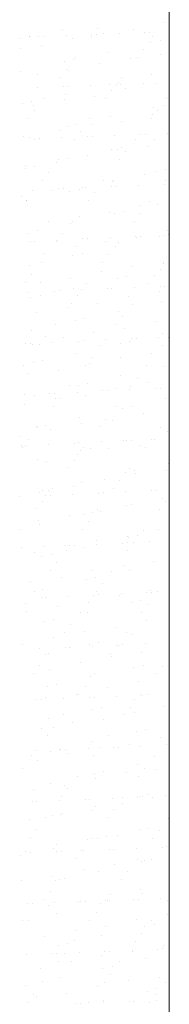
# Model space of a CAD drawing. Header units: millimetres. Extents: x -2274 to 12297, y -16157 to 26321.
# Tile 182 of 256: x -1720 to -1700, y -406 to -274. Entities that reach past the tile are written whole.
import ezdxf

# ---------------------------------------------------------------- set-up
doc = ezdxf.new("R2010")
doc.units = ezdxf.units.MM
doc.layers.add('-ŚCIANY NOŚNE', color=4, linetype='Continuous', lineweight=53)
doc.layers.add('KRESKOWANIE', color=8, linetype='Continuous')

msp = doc.modelspace()

# ---------------------------------------------------------------- linework, layer by layer
at = {"layer": '-ŚCIANY NOŚNE', "color": 253, "lineweight": 13}
msp.add_line((-1700, -51), (-1700, -624), dxfattribs=at)
at = {"layer": 'KRESKOWANIE', "color": 253, "linetype": 'Continuous', "lineweight": 13}
for p, q in [((-1700.59, -274.4), (-1700.59, -274.4)), ((-1714.21, -275.28), (-1714.21, -275.28)), ((-1713.75, -276.14), (-1713.75, -276.14)), ((-1710.33, -275.99), (-1710.33, -275.99)), ((-1709.69, -275.96), (-1709.69, -275.96)), ((-1709.56, -275.17), (-1709.56, -275.17)), ((-1708.81, -275.81), (-1708.81, -275.81)), ((-1706.7, -275.83), (-1706.7, -275.83)), ((-1704.73, -275.33), (-1704.73, -275.33)), ((-1703.27, -275.68), (-1703.27, -275.68)), ((-1702.64, -275.65), (-1702.64, -275.65)), ((-1719.92, -276.55), (-1719.92, -276.55)), ((-1718.68, -276.27), (-1718.68, -276.27)), ((-1718.57, -276.21), (-1718.57, -276.21)), ((-1717.38, -276.3), (-1717.38, -276.3)), ((-1717.06, -277.49), (-1717.06, -277.49)), ((-1716.75, -276.27), (-1716.75, -276.27)), ((-1712.92, -276.56), (-1712.92, -276.56)), ((-1710.37, -276.23), (-1710.37, -276.23)), ((-1702.44, -277.04), (-1702.44, -277.04)), ((-1702.2, -276.29), (-1702.2, -276.29)), ((-1701.2, -276.76), (-1701.2, -276.76)), ((-1719.84, -277.86), (-1719.84, -277.86)), ((-1708.26, -278.33), (-1708.26, -278.33)), ((-1703.47, -277.94), (-1703.47, -277.94)), ((-1701.15, -278.68), (-1701.15, -278.68)), ((-1713.97, -279.6), (-1713.97, -279.6)), ((-1712.73, -279.32), (-1712.73, -279.32)), ((-1712.49, -278.99), (-1712.49, -278.99)), ((-1709.35, -279.91), (-1709.35, -279.91)), ((-1705.23, -279.16), (-1705.23, -279.16)), ((-1704.28, -279), (-1704.28, -279)), ((-1719.8, -280.89), (-1719.8, -280.89)), ((-1717.56, -281.32), (-1717.56, -281.32)), ((-1713.75, -280.64), (-1713.75, -280.64)), ((-1713.48, -280.84), (-1713.48, -280.84)), ((-1702.32, -281.38), (-1702.32, -281.38)), ((-1714.57, -281.7), (-1714.57, -281.7)), ((-1708.02, -282.64), (-1708.02, -282.64)), ((-1707.09, -282.66), (-1707.09, -282.66)), ((-1706.78, -282.37), (-1706.78, -282.37)), ((-1706.46, -282.63), (-1706.46, -282.63)), ((-1706.4, -281.76), (-1706.4, -281.76)), ((-1703.46, -282.5), (-1703.46, -282.5)), ((-1701.66, -282.51), (-1701.66, -282.51)), ((-1700.04, -282.35), (-1700.04, -282.35)), ((-1717.57, -283.11), (-1717.57, -283.11)), ((-1714.15, -282.97), (-1714.15, -282.97)), ((-1713.85, -283.93), (-1713.85, -283.93)), ((-1713.51, -282.94), (-1713.51, -282.94)), ((-1710.52, -282.81), (-1710.52, -282.81)), ((-1707.67, -283.41), (-1707.67, -283.41)), ((-1705.77, -283.25), (-1705.77, -283.25)), ((-1719.55, -285.2), (-1719.55, -285.2)), ((-1718.31, -284.92), (-1718.31, -284.92)), ((-1716.68, -284.46), (-1716.68, -284.46)), ((-1713.99, -284.67), (-1713.99, -284.67)), ((-1709.91, -284.19), (-1709.91, -284.19)), ((-1708.48, -284.47), (-1708.48, -284.47)), ((-1700.31, -284.54), (-1700.31, -284.54)), ((-1718.1, -285.41), (-1718.1, -285.41)), ((-1717.95, -286.11), (-1717.95, -286.11)), ((-1702.2, -286.6), (-1702.2, -286.6)), ((-1702.07, -285.69), (-1702.07, -285.69)), ((-1701.58, -286.19), (-1701.58, -286.19)), ((-1700.83, -285.41), (-1700.83, -285.41)), ((-1718.76, -287.17), (-1718.76, -287.17)), ((-1712.36, -287.97), (-1712.36, -287.97)), ((-1710.6, -287.23), (-1710.6, -287.23)), ((-1710.41, -288.01), (-1710.41, -288.01)), ((-1707.9, -286.98), (-1707.9, -286.98)), ((-1706.33, -287.53), (-1706.33, -287.53)), ((-1702.39, -287.25), (-1702.39, -287.25)), ((-1714.53, -288.76), (-1714.53, -288.76)), ((-1713.6, -288.25), (-1713.6, -288.25)), ((-1711.86, -288.89), (-1711.86, -288.89)), ((-1703.86, -289.32), (-1703.86, -289.32)), ((-1703.23, -289.3), (-1703.23, -289.3)), ((-1700.23, -289.17), (-1700.23, -289.17)), ((-1719.43, -289.54), (-1719.43, -289.54)), ((-1718.66, -289.69), (-1718.66, -289.69)), ((-1717.97, -289.94), (-1717.97, -289.94)), ((-1717.34, -289.91), (-1717.34, -289.91)), ((-1714.34, -289.78), (-1714.34, -289.78)), ((-1712.68, -289.94), (-1712.68, -289.94)), ((-1710.92, -289.63), (-1710.92, -289.63)), ((-1710.28, -289.61), (-1710.28, -289.61)), ((-1707.29, -289.47), (-1707.29, -289.47)), ((-1704.51, -290.01), (-1704.51, -290.01)), ((-1701.95, -290.03), (-1701.95, -290.03)), ((-1707.65, -291.29), (-1707.65, -291.29)), ((-1706.84, -291.36), (-1706.84, -291.36)), ((-1706.41, -291.02), (-1706.41, -291.02)), ((-1705.78, -291.66), (-1705.78, -291.66)), ((-1702.76, -290.88), (-1702.76, -290.88)), ((-1715.09, -293.04), (-1715.09, -293.04)), ((-1714.79, -292.7), (-1714.79, -292.7)), ((-1713.48, -292.58), (-1713.48, -292.58)), ((-1710.95, -292.11), (-1710.95, -292.11)), ((-1706.59, -292.72), (-1706.59, -292.72)), ((-1719.19, -293.85), (-1719.19, -293.85)), ((-1719.17, -293.52), (-1719.17, -293.52)), ((-1717.95, -293.57), (-1717.95, -293.57)), ((-1716.06, -294.36), (-1716.06, -294.36)), ((-1701.71, -294.34), (-1701.71, -294.34)), ((-1700.47, -294.06), (-1700.47, -294.06)), ((-1716.87, -295.41), (-1716.87, -295.41)), ((-1708.71, -295.48), (-1708.71, -295.48)), ((-1707.53, -295.63), (-1707.53, -295.63)), ((-1707.38, -295.45), (-1707.38, -295.45)), ((-1703.27, -294.71), (-1703.27, -294.71)), ((-1700.5, -295.5), (-1700.5, -295.5)), ((-1718.17, -296.76), (-1718.17, -296.76)), ((-1715.59, -296.87), (-1715.59, -296.87)), ((-1714.74, -296.61), (-1714.74, -296.61)), ((-1714.1, -296.58), (-1714.1, -296.58)), ((-1713.24, -296.9), (-1713.24, -296.9)), ((-1712, -296.62), (-1712, -296.62)), ((-1711.52, -296.39), (-1711.52, -296.39)), ((-1711.11, -296.45), (-1711.11, -296.45)), ((-1709.97, -297.13), (-1709.97, -297.13)), ((-1707.68, -296.3), (-1707.68, -296.3)), ((-1707.05, -296.27), (-1707.05, -296.27)), ((-1704.06, -296.14), (-1704.06, -296.14)), ((-1700.63, -295.99), (-1700.63, -295.99)), ((-1719.71, -297.61), (-1719.71, -297.61)), ((-1719.07, -298.19), (-1719.07, -298.19)), ((-1718.99, -298.18), (-1718.99, -298.18)), ((-1710.79, -298.19), (-1710.79, -298.19)), ((-1702.62, -298.26), (-1702.62, -298.26)), ((-1707.94, -299.74), (-1707.94, -299.74)), ((-1706.05, -299.67), (-1706.05, -299.67)), ((-1703.8, -298.8), (-1703.8, -298.8)), ((-1701.59, -298.68), (-1701.59, -298.68)), ((-1716.13, -300.96), (-1716.13, -300.96)), ((-1712.9, -300.95), (-1712.9, -300.95)), ((-1712.02, -300.22), (-1712.02, -300.22)), ((-1707.29, -299.94), (-1707.29, -299.94)), ((-1704.7, -300.97), (-1704.7, -300.97)), ((-1703.89, -299.91), (-1703.89, -299.91)), ((-1718.82, -302.5), (-1718.82, -302.5)), ((-1717.58, -302.22), (-1717.58, -302.22)), ((-1713.12, -301.23), (-1713.12, -301.23)), ((-1700.23, -302.15), (-1700.23, -302.15)), ((-1718.56, -303.58), (-1718.56, -303.58)), ((-1717.93, -303.56), (-1717.93, -303.56)), ((-1714.98, -303.66), (-1714.98, -303.66)), ((-1714.93, -303.43), (-1714.93, -303.43)), ((-1714.17, -302.6), (-1714.17, -302.6)), ((-1711.51, -303.28), (-1711.51, -303.28)), ((-1710.87, -303.25), (-1710.87, -303.25)), ((-1708.45, -303.56), (-1708.45, -303.56)), ((-1707.88, -303.12), (-1707.88, -303.12)), ((-1706.82, -303.73), (-1706.82, -303.73)), ((-1704.45, -302.97), (-1704.45, -302.97)), ((-1704.37, -303.08), (-1704.37, -303.08)), ((-1703.82, -302.94), (-1703.82, -302.94)), ((-1701.34, -302.99), (-1701.34, -302.99)), ((-1700.82, -302.81), (-1700.82, -302.81)), ((-1700.1, -302.71), (-1700.1, -302.71)), ((-1712.56, -304.31), (-1712.56, -304.31)), ((-1707.17, -304.28), (-1707.17, -304.28)), ((-1717.1, -306.42), (-1717.1, -306.42)), ((-1716.7, -305.24), (-1716.7, -305.24)), ((-1712.87, -305.55), (-1712.87, -305.55)), ((-1711.63, -305.27), (-1711.63, -305.27)), ((-1708.9, -306.44), (-1708.9, -306.44)), ((-1708.08, -305.38), (-1708.08, -305.38)), ((-1700.79, -306.43), (-1700.79, -306.43)), ((-1718.7, -306.84), (-1718.7, -306.84)), ((-1708.98, -307.66), (-1708.98, -307.66)), ((-1704.87, -306.91), (-1704.87, -306.91)), ((-1701.22, -307.33), (-1701.22, -307.33)), ((-1700.73, -306.5), (-1700.73, -306.5)), ((-1718.37, -308.08), (-1718.37, -308.08)), ((-1717.2, -309.07), (-1717.2, -309.07)), ((-1713.12, -308.59), (-1713.12, -308.59)), ((-1706.92, -308.59), (-1706.92, -308.59)), ((-1705.68, -308.32), (-1705.68, -308.32)), ((-1702, -308.16), (-1702, -308.16)), ((-1719.18, -309.13), (-1719.18, -309.13)), ((-1715.33, -310.25), (-1715.33, -310.25)), ((-1714.7, -310.22), (-1714.7, -310.22)), ((-1712.75, -309.88), (-1712.75, -309.88)), ((-1711.7, -310.09), (-1711.7, -310.09)), ((-1711.01, -309.2), (-1711.01, -309.2)), ((-1708.28, -309.94), (-1708.28, -309.94)), ((-1707.64, -309.92), (-1707.64, -309.92)), ((-1704.65, -309.78), (-1704.65, -309.78)), ((-1702.81, -309.21), (-1702.81, -309.21)), ((-1701.3, -310.26), (-1701.3, -310.26)), ((-1701.22, -309.64), (-1701.22, -309.64)), ((-1700.59, -309.61), (-1700.59, -309.61)), ((-1718.76, -310.4), (-1718.76, -310.4)), ((-1718.46, -311.15), (-1718.46, -311.15)), ((-1717.22, -310.87), (-1717.22, -310.87)), ((-1712.28, -310.85), (-1712.28, -310.85)), ((-1705.41, -311), (-1705.41, -311)), ((-1700.98, -311.64), (-1700.98, -311.64)), ((-1713.63, -312.42), (-1713.63, -312.42)), ((-1713.09, -311.91), (-1713.09, -311.91)), ((-1709.55, -311.94), (-1709.55, -311.94)), ((-1706.8, -312.93), (-1706.8, -312.93)), ((-1704.93, -311.98), (-1704.93, -311.98)), ((-1717.74, -313.16), (-1717.74, -313.16)), ((-1712.51, -314.2), (-1712.51, -314.2)), ((-1711.27, -313.92), (-1711.27, -313.92)), ((-1706.19, -313.63), (-1706.19, -313.63)), ((-1718.34, -315.49), (-1718.34, -315.49)), ((-1715.21, -314.67), (-1715.21, -314.67)), ((-1707.01, -314.69), (-1707.01, -314.69)), ((-1705.97, -315.28), (-1705.97, -315.28)), ((-1701.84, -314.35), (-1701.84, -314.35)), ((-1716.48, -316.32), (-1716.48, -316.32)), ((-1714.16, -316.51), (-1714.16, -316.51)), ((-1712.1, -316.92), (-1712.1, -316.92)), ((-1711.46, -316.89), (-1711.46, -316.89)), ((-1710.05, -315.76), (-1710.05, -315.76)), ((-1708.47, -316.76), (-1708.47, -316.76)), ((-1705.32, -316.97), (-1705.32, -316.97)), ((-1705.04, -316.61), (-1705.04, -316.61)), ((-1704.41, -316.58), (-1704.41, -316.58)), ((-1701.42, -316.45), (-1701.42, -316.45)), ((-1700.86, -315.98), (-1700.86, -315.98)), ((-1700.11, -316.4), (-1700.11, -316.4)), ((-1719.15, -317.23), (-1719.15, -317.23)), ((-1718.52, -317.2), (-1718.52, -317.2)), ((-1718.3, -317.44), (-1718.3, -317.44)), ((-1717.29, -317.38), (-1717.29, -317.38)), ((-1715.52, -317.07), (-1715.52, -317.07)), ((-1709.12, -317.45), (-1709.12, -317.45)), ((-1706.56, -317.24), (-1706.56, -317.24)), ((-1700.92, -317.46), (-1700.92, -317.46)), ((-1716.85, -319.52), (-1716.85, -319.52)), ((-1712.39, -318.54), (-1712.39, -318.54)), ((-1710.39, -319.1), (-1710.39, -319.1)), ((-1706.48, -319.11), (-1706.48, -319.11)), ((-1702.4, -318.63), (-1702.4, -318.63)), ((-1719.41, -320.14), (-1719.41, -320.14)), ((-1718.09, -319.8), (-1718.09, -319.8)), ((-1714.73, -320.79), (-1714.73, -320.79)), ((-1711.2, -320.16), (-1711.2, -320.16)), ((-1710.59, -319.86), (-1710.59, -319.86)), ((-1703.04, -320.22), (-1703.04, -320.22)), ((-1700.61, -320.29), (-1700.61, -320.29)), ((-1718.81, -321.27), (-1718.81, -321.27)), ((-1706.44, -321.58), (-1706.44, -321.58)), ((-1704.3, -321.88), (-1704.3, -321.88)), ((-1713.32, -322.92), (-1713.32, -322.92)), ((-1712.14, -322.85), (-1712.14, -322.85)), ((-1710.9, -322.57), (-1710.9, -322.57)), ((-1707.02, -323.2), (-1707.02, -323.2)), ((-1705.24, -323.43), (-1705.24, -323.43)), ((-1705.11, -322.93), (-1705.11, -322.93)), ((-1702.9, -322.46), (-1702.9, -322.46)), ((-1701.81, -323.28), (-1701.81, -323.28)), ((-1701.18, -323.25), (-1701.18, -323.25)), ((-1719.35, -324.04), (-1719.35, -324.04)), ((-1717.97, -324.14), (-1717.97, -324.14)), ((-1715.92, -323.89), (-1715.92, -323.89)), ((-1715.29, -323.87), (-1715.29, -323.87)), ((-1715.23, -324.62), (-1715.23, -324.62)), ((-1714.59, -324.57), (-1714.59, -324.57)), ((-1712.29, -323.74), (-1712.29, -323.74)), ((-1711.15, -324.14), (-1711.15, -324.14)), ((-1708.87, -323.59), (-1708.87, -323.59)), ((-1708.23, -323.56), (-1708.23, -323.56)), ((-1700.49, -324.63), (-1700.49, -324.63)), ((-1719.34, -325.36), (-1719.34, -325.36)), ((-1715.4, -325.63), (-1715.4, -325.63)), ((-1707.23, -325.69), (-1707.23, -325.69)), ((-1706.19, -325.89), (-1706.19, -325.89)), ((-1704.95, -325.62), (-1704.95, -325.62)), ((-1712.02, -327.19), (-1712.02, -327.19)), ((-1708.5, -327.35), (-1708.5, -327.35)), ((-1707.58, -327.49), (-1707.58, -327.49)), ((-1703.44, -326.55), (-1703.44, -326.55)), ((-1717.73, -328.45), (-1717.73, -328.45)), ((-1717.52, -328.39), (-1717.52, -328.39)), ((-1716.49, -328.17), (-1716.49, -328.17)), ((-1715.77, -328.71), (-1715.77, -328.71)), ((-1711.66, -327.97), (-1711.66, -327.97)), ((-1709.31, -328.4), (-1709.31, -328.4)), ((-1701.15, -328.47), (-1701.15, -328.47)), ((-1719.91, -329.64), (-1719.91, -329.64)), ((-1718.79, -330.04), (-1718.79, -330.04)), ((-1702.41, -330.12), (-1702.41, -330.12)), ((-1702.01, -330.1), (-1702.01, -330.1)), ((-1700.25, -328.94), (-1700.25, -328.94)), ((-1719.74, -330.87), (-1719.74, -330.87)), ((-1719.6, -331.1), (-1719.6, -331.1)), ((-1719.11, -330.84), (-1719.11, -330.84)), ((-1716.12, -330.71), (-1716.12, -330.71)), ((-1712.69, -330.56), (-1712.69, -330.56)), ((-1712.06, -330.53), (-1712.06, -330.53)), ((-1711.43, -331.16), (-1711.43, -331.16)), ((-1710.54, -331.22), (-1710.54, -331.22)), ((-1709.06, -330.4), (-1709.06, -330.4)), ((-1708.08, -331.31), (-1708.08, -331.31)), ((-1706.07, -330.23), (-1706.07, -330.23)), ((-1705.64, -330.25), (-1705.64, -330.25)), ((-1705, -330.23), (-1705, -330.23)), ((-1704.01, -330.83), (-1704.01, -330.83)), ((-1703.22, -331.18), (-1703.22, -331.18)), ((-1712.2, -332.06), (-1712.2, -332.06)), ((-1711.78, -331.5), (-1711.78, -331.5)), ((-1717.61, -332.79), (-1717.61, -332.79)), ((-1716.33, -332.99), (-1716.33, -332.99)), ((-1713.51, -333.88), (-1713.51, -333.88)), ((-1712.7, -332.82), (-1712.7, -332.82)), ((-1705.34, -333.94), (-1705.34, -333.94)), ((-1700.13, -333.28), (-1700.13, -333.28)), ((-1705.83, -334.54), (-1705.83, -334.54)), ((-1704.59, -334.27), (-1704.59, -334.27)), ((-1704.51, -334.66), (-1704.51, -334.66)), ((-1700.43, -334.18), (-1700.43, -334.18)), ((-1715.63, -336.64), (-1715.63, -336.64)), ((-1712.76, -336.34), (-1712.76, -336.34)), ((-1711.66, -335.84), (-1711.66, -335.84)), ((-1708.62, -335.41), (-1708.62, -335.41)), ((-1707.42, -336.65), (-1707.42, -336.65)), ((-1706.61, -335.59), (-1706.61, -335.59)), ((-1719.94, -337.69), (-1719.94, -337.69)), ((-1717.36, -337.1), (-1717.36, -337.1)), ((-1716.84, -336.82), (-1716.84, -336.82)), ((-1716.51, -337.54), (-1716.51, -337.54)), ((-1716.12, -336.83), (-1716.12, -336.83)), ((-1715.88, -337.51), (-1715.88, -337.51)), ((-1712.88, -337.38), (-1712.88, -337.38)), ((-1709.46, -337.23), (-1709.46, -337.23)), ((-1708.82, -337.2), (-1708.82, -337.2)), ((-1705.83, -337.07), (-1705.83, -337.07)), ((-1702.4, -336.92), (-1702.4, -336.92)), ((-1701.77, -336.89), (-1701.77, -336.89)), ((-1700.94, -338.01), (-1700.94, -338.01)), ((-1716.9, -338.29), (-1716.9, -338.29)), ((-1705.71, -338.88), (-1705.71, -338.88)), ((-1705.05, -338.75), (-1705.05, -338.75)), ((-1700.52, -338.37), (-1700.52, -338.37)), ((-1717.71, -339.35), (-1717.71, -339.35)), ((-1713.26, -340.17), (-1713.26, -340.17)), ((-1711.41, -340.15), (-1711.41, -340.15)), ((-1710.17, -339.87), (-1710.17, -339.87)), ((-1709.54, -339.41), (-1709.54, -339.41)), ((-1709.19, -339.69), (-1709.19, -339.69)), ((-1701.33, -339.43), (-1701.33, -339.43)), ((-1717.38, -340.91), (-1717.38, -340.91)), ((-1717.24, -341.44), (-1717.24, -341.44)), ((-1710.81, -341.06), (-1710.81, -341.06)), ((-1719.83, -342.11), (-1719.83, -342.11)), ((-1711.62, -342.12), (-1711.62, -342.12)), ((-1705.61, -343.03), (-1705.61, -343.03)), ((-1705.46, -343.19), (-1705.46, -343.19)), ((-1704.22, -342.92), (-1704.22, -342.92)), ((-1703.45, -342.19), (-1703.45, -342.19)), ((-1701.48, -342.1), (-1701.48, -342.1)), ((-1719.7, -344.49), (-1719.7, -344.49)), ((-1716.71, -344.35), (-1716.71, -344.35)), ((-1713.8, -344.26), (-1713.8, -344.26)), ((-1713.28, -344.2), (-1713.28, -344.2)), ((-1712.65, -344.18), (-1712.65, -344.18)), ((-1711.29, -344.49), (-1711.29, -344.49)), ((-1709.69, -343.51), (-1709.69, -343.51)), ((-1709.65, -344.05), (-1709.65, -344.05)), ((-1706.23, -343.9), (-1706.23, -343.9)), ((-1705.59, -343.87), (-1705.59, -343.87)), ((-1704.72, -343.84), (-1704.72, -343.84)), ((-1702.6, -343.74), (-1702.6, -343.74)), ((-1717.94, -345.19), (-1717.94, -345.19)), ((-1717, -345.75), (-1717, -345.75)), ((-1715.76, -345.48), (-1715.76, -345.48)), ((-1713.74, -344.88), (-1713.74, -344.88)), ((-1705.53, -344.9), (-1705.53, -344.9)), ((-1715.01, -346.54), (-1715.01, -346.54)), ((-1706.12, -346.86), (-1706.12, -346.86)), ((-1702.04, -346.38), (-1702.04, -346.38)), ((-1715.82, -347.59), (-1715.82, -347.59)), ((-1710.23, -347.61), (-1710.23, -347.61)), ((-1709.81, -348.52), (-1709.81, -348.52)), ((-1707.65, -347.66), (-1707.65, -347.66)), ((-1705.34, -347.53), (-1705.34, -347.53)), ((-1718.44, -349.02), (-1718.44, -349.02)), ((-1714.37, -348.54), (-1714.37, -348.54)), ((-1711.05, -348.8), (-1711.05, -348.8)), ((-1708.92, -349.31), (-1708.92, -349.31)), ((-1717.94, -350.35), (-1717.94, -350.35)), ((-1716.88, -350.09), (-1716.88, -350.09)), ((-1716.47, -351.15), (-1716.47, -351.15)), ((-1713.48, -351.02), (-1713.48, -351.02)), ((-1710.05, -350.87), (-1710.05, -350.87)), ((-1709.73, -350.37), (-1709.73, -350.37)), ((-1709.42, -350.84), (-1709.42, -350.84)), ((-1706.66, -350.95), (-1706.66, -350.95)), ((-1706.42, -350.71), (-1706.42, -350.71)), ((-1702.99, -350.56), (-1702.99, -350.56)), ((-1702.54, -350.21), (-1702.54, -350.21)), ((-1702.36, -350.54), (-1702.36, -350.54)), ((-1701.56, -350.44), (-1701.56, -350.44)), ((-1719.21, -352.01), (-1719.21, -352.01)), ((-1717.1, -351.18), (-1717.1, -351.18)), ((-1714.87, -352.37), (-1714.87, -352.37)), ((-1710.79, -351.89), (-1710.79, -351.89)), ((-1705.1, -351.84), (-1705.1, -351.84)), ((-1703.86, -351.57), (-1703.86, -351.57)), ((-1702.83, -352.09), (-1702.83, -352.09)), ((-1718.98, -353.11), (-1718.98, -353.11)), ((-1711.85, -353.13), (-1711.85, -353.13)), ((-1710.93, -353.14), (-1710.93, -353.14)), ((-1703.64, -353.15), (-1703.64, -353.15)), ((-1716.63, -354.4), (-1716.63, -354.4)), ((-1715.39, -354.13), (-1715.39, -354.13)), ((-1713.12, -354.78), (-1713.12, -354.78)), ((-1703.08, -354.3), (-1703.08, -354.3)), ((-1713.93, -355.84), (-1713.93, -355.84)), ((-1711.3, -355.72), (-1711.3, -355.72)), ((-1707.22, -355.23), (-1707.22, -355.23)), ((-1705.76, -355.91), (-1705.76, -355.91)), ((-1704.98, -356.18), (-1704.98, -356.18)), ((-1719.55, -357.39), (-1719.55, -357.39)), ((-1715.41, -356.46), (-1715.41, -356.46)), ((-1710.68, -357.45), (-1710.68, -357.45)), ((-1710.24, -357.69), (-1710.24, -357.69)), ((-1709.44, -357.17), (-1709.44, -357.17)), ((-1707.03, -357.56), (-1707.03, -357.56)), ((-1706.82, -357.54), (-1706.82, -357.54)), ((-1706.18, -357.51), (-1706.18, -357.51)), ((-1703.19, -357.38), (-1703.19, -357.38)), ((-1717.3, -358), (-1717.3, -358)), ((-1716.51, -358.74), (-1716.51, -358.74)), ((-1716.05, -358.6), (-1716.05, -358.6)), ((-1713.87, -357.85), (-1713.87, -357.85)), ((-1713.24, -357.82), (-1713.24, -357.82)), ((-1707.84, -358.62), (-1707.84, -358.62)), ((-1703.65, -358.58), (-1703.65, -358.58)), ((-1717.32, -360.25), (-1717.32, -360.25)), ((-1711.84, -359.81), (-1711.84, -359.81)), ((-1707.72, -359.06), (-1707.72, -359.06)), ((-1703.49, -360.22), (-1703.49, -360.22)), ((-1700.94, -360.34), (-1700.94, -360.34)), ((-1718.13, -361.31), (-1718.13, -361.31)), ((-1715.97, -360.74), (-1715.97, -360.74)), ((-1709.96, -361.38), (-1709.96, -361.38)), ((-1704.73, -360.49), (-1704.73, -360.49)), ((-1701.75, -361.39), (-1701.75, -361.39)), ((-1715.03, -362.78), (-1715.03, -362.78)), ((-1710.56, -361.79), (-1710.56, -361.79)), ((-1704.15, -362.41), (-1704.15, -362.41)), ((-1700.07, -361.93), (-1700.07, -361.93)), ((-1716.27, -363.05), (-1716.27, -363.05)), ((-1712.4, -364.09), (-1712.4, -364.09)), ((-1712.04, -364.09), (-1712.04, -364.09)), ((-1711.23, -363.03), (-1711.23, -363.03)), ((-1708.26, -363.15), (-1708.26, -363.15)), ((-1703.87, -364.15), (-1703.87, -364.15)), ((-1703.59, -364.21), (-1703.59, -364.21)), ((-1702.95, -364.18), (-1702.95, -364.18)), ((-1717.7, -364.82), (-1717.7, -364.82)), ((-1717.06, -364.8), (-1717.06, -364.8)), ((-1716.48, -364.57), (-1716.48, -364.57)), ((-1714.07, -364.66), (-1714.07, -364.66)), ((-1710.64, -364.52), (-1710.64, -364.52)), ((-1710.01, -364.49), (-1710.01, -364.49)), ((-1707.01, -364.36), (-1707.01, -364.36)), ((-1704.61, -364.83), (-1704.61, -364.83)), ((-1714.16, -366.85), (-1714.16, -366.85)), ((-1710.32, -366.1), (-1710.32, -366.1)), ((-1709.08, -365.82), (-1709.08, -365.82)), ((-1705.95, -366.86), (-1705.95, -366.86)), ((-1705.14, -365.81), (-1705.14, -365.81)), ((-1704.69, -366.5), (-1704.69, -366.5)), ((-1700.58, -365.76), (-1700.58, -365.76)), ((-1716.14, -367.39), (-1716.14, -367.39)), ((-1712.9, -367.92), (-1712.9, -367.92)), ((-1708.83, -367.44), (-1708.83, -367.44)), ((-1717.02, -368.66), (-1717.02, -368.66)), ((-1716.24, -369.56), (-1716.24, -369.56)), ((-1715.43, -368.5), (-1715.43, -368.5)), ((-1704.37, -369.14), (-1704.37, -369.14)), ((-1703.13, -368.87), (-1703.13, -368.87)), ((-1710.2, -370.44), (-1710.2, -370.44)), ((-1708.07, -369.63), (-1708.07, -369.63)), ((-1705.25, -370.78), (-1705.25, -370.78)), ((-1701.11, -369.85), (-1701.11, -369.85)), ((-1700.35, -370.87), (-1700.35, -370.87)), ((-1717.89, -371.64), (-1717.89, -371.64)), ((-1715.9, -371.7), (-1715.9, -371.7)), ((-1714.66, -371.43), (-1714.66, -371.43)), ((-1714.46, -371.49), (-1714.46, -371.49)), ((-1713.83, -371.46), (-1713.83, -371.46)), ((-1713.44, -372.01), (-1713.44, -372.01)), ((-1710.83, -371.33), (-1710.83, -371.33)), ((-1709.34, -371.28), (-1709.34, -371.28)), ((-1709.33, -371.26), (-1709.33, -371.26)), ((-1707.41, -371.18), (-1707.41, -371.18)), ((-1706.77, -371.16), (-1706.77, -371.16)), ((-1703.78, -371.02), (-1703.78, -371.02)), ((-1718.36, -372.32), (-1718.36, -372.32)), ((-1717.58, -372.94), (-1717.58, -372.94)), ((-1710.15, -372.34), (-1710.15, -372.34)), ((-1704.25, -373.48), (-1704.25, -373.48)), ((-1701.98, -372.4), (-1701.98, -372.4)), ((-1719.62, -373.97), (-1719.62, -373.97)), ((-1709.95, -374.75), (-1709.95, -374.75)), ((-1708.71, -374.47), (-1708.71, -374.47)), ((-1705.76, -374.61), (-1705.76, -374.61)), ((-1703.25, -374.05), (-1703.25, -374.05)), ((-1701.68, -374.13), (-1701.68, -374.13)), ((-1715.78, -376.04), (-1715.78, -376.04)), ((-1712.27, -375.1), (-1712.27, -375.1)), ((-1709.87, -375.36), (-1709.87, -375.36)), ((-1704.06, -375.11), (-1704.06, -375.11)), ((-1718.08, -376.77), (-1718.08, -376.77)), ((-1714.01, -376.29), (-1714.01, -376.29)), ((-1713.54, -376.75), (-1713.54, -376.75)), ((-1718.29, -378.47), (-1718.29, -378.47)), ((-1717.65, -378.44), (-1717.65, -378.44)), ((-1714.66, -378.31), (-1714.66, -378.31)), ((-1714.35, -377.81), (-1714.35, -377.81)), ((-1711.23, -378.16), (-1711.23, -378.16)), ((-1710.6, -378.13), (-1710.6, -378.13)), ((-1707.6, -378), (-1707.6, -378)), ((-1706.29, -378.7), (-1706.29, -378.7)), ((-1706.18, -377.87), (-1706.18, -377.87)), ((-1704.18, -377.85), (-1704.18, -377.85)), ((-1704, -377.8), (-1704, -377.8)), ((-1703.54, -377.82), (-1703.54, -377.82)), ((-1702.76, -377.52), (-1702.76, -377.52)), ((-1702.18, -377.96), (-1702.18, -377.96)), ((-1700.55, -377.69), (-1700.55, -377.69)), ((-1714.3, -380.08), (-1714.3, -380.08)), ((-1710.43, -379.64), (-1710.43, -379.64)), ((-1709.83, -379.09), (-1709.83, -379.09)), ((-1707.45, -379.52), (-1707.45, -379.52)), ((-1718.62, -380.86), (-1718.62, -380.86)), ((-1716.47, -380.57), (-1716.47, -380.57)), ((-1715.54, -380.35), (-1715.54, -380.35)), ((-1714.51, -380.12), (-1714.51, -380.12)), ((-1708.26, -380.58), (-1708.26, -380.58)), ((-1700.09, -380.65), (-1700.09, -380.65)), ((-1717.73, -382.22), (-1717.73, -382.22)), ((-1703.88, -382.13), (-1703.88, -382.13)), ((-1702.72, -382.05), (-1702.72, -382.05)), ((-1701.36, -382.3), (-1701.36, -382.3)), ((-1718.54, -383.28), (-1718.54, -383.28)), ((-1710.94, -383.46), (-1710.94, -383.46)), ((-1710.38, -383.34), (-1710.38, -383.34)), ((-1709.59, -383.4), (-1709.59, -383.4)), ((-1708.35, -383.12), (-1708.35, -383.12)), ((-1706.86, -382.98), (-1706.86, -382.98)), ((-1702.17, -383.36), (-1702.17, -383.36)), ((-1719.19, -385.14), (-1719.19, -385.14)), ((-1718.48, -385.28), (-1718.48, -385.28)), ((-1715.41, -384.69), (-1715.41, -384.69)), ((-1715.05, -384.21), (-1715.05, -384.21)), ((-1715.05, -385.13), (-1715.05, -385.13)), ((-1714.42, -385.11), (-1714.42, -385.11)), ((-1711.64, -385), (-1711.64, -385)), ((-1711.43, -384.98), (-1711.43, -384.98)), ((-1708, -384.83), (-1708, -384.83)), ((-1707.37, -384.8), (-1707.37, -384.8)), ((-1704.37, -384.67), (-1704.37, -384.67)), ((-1700.95, -384.52), (-1700.95, -384.52)), ((-1700.31, -384.49), (-1700.31, -384.49)), ((-1719.88, -385.68), (-1719.88, -385.68)), ((-1712.46, -386.05), (-1712.46, -386.05)), ((-1704.29, -386.12), (-1704.29, -386.12)), ((-1703.64, -386.45), (-1703.64, -386.45)), ((-1703.28, -386.33), (-1703.28, -386.33)), ((-1702.4, -386.17), (-1702.4, -386.17)), ((-1711.47, -387.56), (-1711.47, -387.56)), ((-1709.47, -387.74), (-1709.47, -387.74)), ((-1707.36, -386.81), (-1707.36, -386.81)), ((-1705.56, -387.77), (-1705.56, -387.77)), ((-1719.69, -388.97), (-1719.69, -388.97)), ((-1715.61, -388.49), (-1715.61, -388.49)), ((-1715.17, -389), (-1715.17, -389)), ((-1714.58, -388.81), (-1714.58, -388.81)), ((-1713.93, -388.73), (-1713.93, -388.73)), ((-1706.37, -388.83), (-1706.37, -388.83)), ((-1715.84, -390.47), (-1715.84, -390.47)), ((-1703.79, -390.16), (-1703.79, -390.16)), ((-1716.65, -391.52), (-1716.65, -391.52)), ((-1712.04, -391.84), (-1712.04, -391.84)), ((-1711.82, -391.8), (-1711.82, -391.8)), ((-1711.19, -391.77), (-1711.19, -391.77)), ((-1708.49, -391.59), (-1708.49, -391.59)), ((-1708.19, -391.64), (-1708.19, -391.64)), ((-1707.98, -391.77), (-1707.98, -391.77)), ((-1707.9, -390.9), (-1707.9, -390.9)), ((-1704.77, -391.49), (-1704.77, -391.49)), ((-1704.13, -391.47), (-1704.13, -391.47)), ((-1703.52, -390.78), (-1703.52, -390.78)), ((-1701.14, -391.33), (-1701.14, -391.33)), ((-1700.28, -391.61), (-1700.28, -391.61)), ((-1718.88, -392.11), (-1718.88, -392.11)), ((-1718.24, -392.08), (-1718.24, -392.08)), ((-1716.12, -392.32), (-1716.12, -392.32)), ((-1715.25, -391.95), (-1715.25, -391.95)), ((-1709.75, -393.24), (-1709.75, -393.24)), ((-1709.22, -392.05), (-1709.22, -392.05)), ((-1719.51, -394.33), (-1719.51, -394.33)), ((-1718.77, -394.29), (-1718.77, -394.29)), ((-1715.05, -393.34), (-1715.05, -393.34)), ((-1710.57, -394.3), (-1710.57, -394.3)), ((-1704.33, -394.25), (-1704.33, -394.25)), ((-1702.4, -394.37), (-1702.4, -394.37)), ((-1700.21, -393.51), (-1700.21, -393.51)), ((-1712.54, -395.67), (-1712.54, -395.67)), ((-1708.46, -395.19), (-1708.46, -395.19)), ((-1703.27, -395.1), (-1703.27, -395.1)), ((-1702.03, -394.82), (-1702.03, -394.82)), ((-1716.65, -396.41), (-1716.65, -396.41)), ((-1712.68, -397.06), (-1712.68, -397.06)), ((-1709.1, -396.39), (-1709.1, -396.39)), ((-1704.48, -397.08), (-1704.48, -397.08)), ((-1703.67, -396.02), (-1703.67, -396.02)), ((-1714.81, -397.65), (-1714.81, -397.65)), ((-1713.57, -397.38), (-1713.57, -397.38)), ((-1708.59, -398.47), (-1708.59, -398.47)), ((-1707.96, -398.44), (-1707.96, -398.44)), ((-1704.96, -398.31), (-1704.96, -398.31)), ((-1701.54, -398.16), (-1701.54, -398.16)), ((-1700.9, -398.13), (-1700.9, -398.13)), ((-1700.75, -397.6), (-1700.75, -397.6)), ((-1719.07, -398.93), (-1719.07, -398.93)), ((-1715.65, -398.78), (-1715.65, -398.78)), ((-1715.01, -398.75), (-1715.01, -398.75)), ((-1714.76, -399.77), (-1714.76, -399.77)), ((-1713.95, -398.71), (-1713.95, -398.71)), ((-1713.08, -399.76), (-1713.08, -399.76)), ((-1712.02, -398.62), (-1712.02, -398.62)), ((-1708.97, -399.01), (-1708.97, -399.01)), ((-1704.89, -398.53), (-1704.89, -398.53)), ((-1703.15, -399.43), (-1703.15, -399.43)), ((-1717.22, -400.69), (-1717.22, -400.69)), ((-1708.86, -400.7), (-1708.86, -400.7)), ((-1707.62, -400.42), (-1707.62, -400.42)), ((-1706.6, -399.84), (-1706.6, -399.84)), ((-1714.68, -401.99), (-1714.68, -401.99)), ((-1707.86, -401.49), (-1707.86, -401.49)), ((-1705.39, -402.36), (-1705.39, -402.36)), ((-1701.32, -401.88), (-1701.32, -401.88)), ((-1719.15, -402.98), (-1719.15, -402.98)), ((-1716.88, -402.53), (-1716.88, -402.53)), ((-1709.51, -403.11), (-1709.51, -403.11)), ((-1708.68, -402.55), (-1708.68, -402.55)), ((-1702.91, -403.75), (-1702.91, -403.75)), ((-1701.67, -403.47), (-1701.67, -403.47)), ((-1700.51, -402.61), (-1700.51, -402.61)), ((-1718.15, -404.19), (-1718.15, -404.19)), ((-1717.72, -404.52), (-1717.72, -404.52)), ((-1713.64, -404.04), (-1713.64, -404.04)), ((-1708.74, -405.04), (-1708.74, -405.04)), ((-1701.78, -404.27), (-1701.78, -404.27)), ((-1701.73, -404.98), (-1701.73, -404.98)), ((-1718.96, -405.24), (-1718.96, -405.24)), ((-1712.41, -405.44), (-1712.41, -405.44)), ((-1711.78, -405.42), (-1711.78, -405.42)), ((-1710.79, -405.31), (-1710.79, -405.31)), ((-1708.79, -405.29), (-1708.79, -405.29)), ((-1705.36, -405.14), (-1705.36, -405.14)), ((-1704.73, -405.11), (-1704.73, -405.11)), ((-1702.59, -405.32), (-1702.59, -405.32))]:
    msp.add_line(p, q, dxfattribs=at)

doc.saveas('drawing.dxf')
